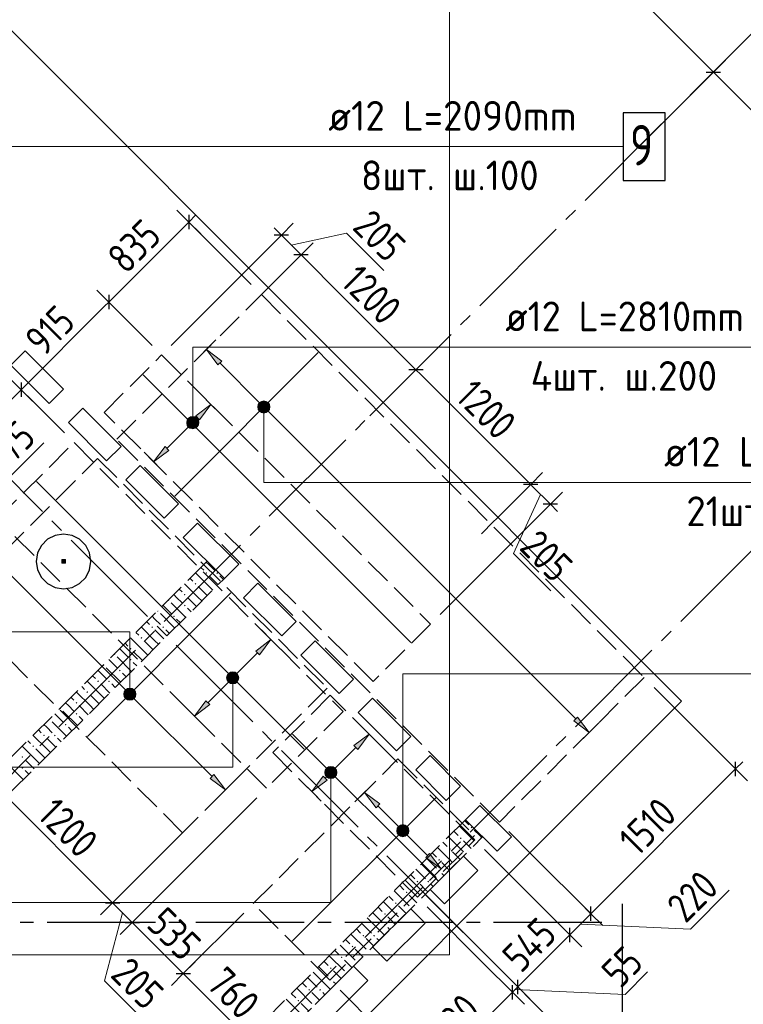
# Model space of a CAD drawing. Header units: millimetres. Extents: x 0 to 40165, y 0 to 42000.
# Tile 5 of 15: x 14448 to 19796, y 14966 to 22242. Entities that reach past the tile are written whole.
import ezdxf

# ---------------------------------------------------------------- set-up
doc = ezdxf.new("R2010")
doc.units = ezdxf.units.MM
doc.linetypes.add('______2', pattern=[270, 200, -70])
doc.linetypes.add('______5', pattern=[1100, 800, -100, 100, -100])
for name, color, linetype, lineweight in [('Standard', 7, 'Continuous', 25), ('ДОП Верх по Х', 7, 'Continuous', 25), ('ЖБ Перекрытие верхний уровень', 7, 'Continuous', 35), ('ЖБ Стена верхний уровень', 7, 'Continuous', 35), ('Оси', 40, '______5', 18), ('Позиционная метка номер позиции', 7, 'Continuous', 13), ('Примечания', 7, 'Continuous', 25)]:
    doc.layers.add(name, color=color, linetype=linetype, lineweight=lineweight)
doc.styles.add('GOST 2.304-81', font='txt')
doc.styles.add('ISOCPEUR', font='txt')

msp = doc.modelspace()

# ---------------------------------------------------------------- hatches: boundary and pattern name
at = {"layer": 'ДОП Верх по Х', "linetype": 'Continuous', "lineweight": 13, "transparency": 33554687}
for points in [[(15912.6, 19691.1), (15827.8, 19804.3), (15940.9, 19719.4)], [(15550.5, 19059.5), (15437.3, 18974.6), (15522.2, 19087.8)], [(15852.4, 17180.7), (15739.3, 17095.8), (15824.1, 17209)], [(16719.6, 16623), (16606.4, 16538.1), (16691.3, 16651.3)], [(17081.2, 16419), (16996.3, 16532.2), (17109.5, 16447.3)]]:
    msp.add_hatch(color=7, dxfattribs=at).paths.add_polyline_path(points, flags=16)
for points in [[(15776.8, 19285.8), (15861.6, 19398.9), (15748.5, 19314)], [(16216, 19389.5), (16242.5, 19416.1), (16225.5, 19406.5)], [(16242.5, 19416.1), (16216, 19389.5), (16216, 19370.5)], [(16242.5, 19416.1), (16216, 19370.5), (16261.6, 19416.1)], [(16261.6, 19416.1), (16216, 19370.5), (16225.5, 19353.5)], [(16261.6, 19416.1), (16225.5, 19353.5), (16278.6, 19406.5)], [(16278.6, 19406.5), (16225.5, 19353.5), (16242.5, 19343.9)], [(16278.6, 19406.5), (16242.5, 19343.9), (16288.1, 19389.5)], [(16288.1, 19389.5), (16242.5, 19343.9), (16261.6, 19343.9)], [(16288.1, 19389.5), (16261.6, 19343.9), (16288.1, 19370.5)], [(16288.1, 19370.5), (16261.6, 19343.9), (16278.6, 19353.5)], [(15684.1, 19267), (15746.7, 19231), (15693.7, 19284)], [(15693.7, 19284), (15756.3, 19247.9), (15710.7, 19293.5)], [(15693.7, 19284), (15746.7, 19231), (15756.3, 19247.9)], [(15710.7, 19293.5), (15756.3, 19247.9), (15756.3, 19267)], [(15710.7, 19293.5), (15756.3, 19267), (15729.7, 19293.5)], [(15729.7, 19293.5), (15756.3, 19267), (15746.7, 19284)], [(15684.1, 19247.9), (15729.7, 19221.4), (15684.1, 19267)], [(15684.1, 19267), (15729.7, 19221.4), (15746.7, 19231)], [(15710.7, 19221.4), (15684.1, 19247.9), (15693.7, 19231)], [(15684.1, 19247.9), (15710.7, 19221.4), (15729.7, 19221.4)], [(16220.1, 17548.4), (16305, 17661.5), (16191.8, 17576.7)], [(15986.1, 17388.2), (16048.7, 17352.2), (15995.6, 17405.2)], [(15986.1, 17369.1), (16031.7, 17342.6), (15986.1, 17388.2)], [(15986.1, 17388.2), (16031.7, 17342.6), (16048.7, 17352.2)], [(15995.6, 17405.2), (16058.2, 17369.1), (16012.6, 17414.7)], [(15995.6, 17405.2), (16048.7, 17352.2), (16058.2, 17369.1)], [(16012.6, 17414.7), (16058.2, 17369.1), (16058.2, 17388.2)], [(16012.6, 17414.7), (16058.2, 17388.2), (16031.7, 17414.7)], [(16031.7, 17414.7), (16058.2, 17388.2), (16048.7, 17405.2)], [(16012.6, 17342.6), (15986.1, 17369.1), (15995.6, 17352.2)], [(15986.1, 17369.1), (16012.6, 17342.6), (16031.7, 17342.6)], [(15225.3, 17267.5), (15251.9, 17294.1), (15234.9, 17284.5)], [(15251.9, 17294.1), (15225.3, 17267.5), (15225.3, 17248.4)], [(15251.9, 17294.1), (15225.3, 17248.4), (15271, 17294.1)], [(15271, 17294.1), (15225.3, 17248.4), (15234.9, 17231.5)], [(15271, 17294.1), (15234.9, 17231.5), (15287.9, 17284.5)], [(15287.9, 17284.5), (15234.9, 17231.5), (15251.9, 17221.9)], [(15287.9, 17284.5), (15251.9, 17221.9), (15297.5, 17267.5)], [(15297.5, 17267.5), (15251.9, 17221.9), (15271, 17221.9)], [(15297.5, 17267.5), (15271, 17221.9), (15297.5, 17248.4)], [(15297.5, 17248.4), (15271, 17221.9), (15287.9, 17231.5)], [(18543.1, 17060.7), (18656.2, 16975.8), (18571.4, 17089)], [(16945.8, 16849.3), (17030.7, 16962.4), (16917.6, 16877.5)], [(15855.4, 16635.7), (15968.5, 16550.9), (15883.7, 16664)], [(16711.8, 16689.1), (16774.4, 16653), (16721.3, 16706.1)], [(16711.8, 16670), (16757.4, 16643.5), (16711.8, 16689.1)], [(16711.8, 16689.1), (16757.4, 16643.5), (16774.4, 16653)], [(16738.3, 16643.5), (16711.8, 16670), (16721.3, 16653)], [(16711.8, 16670), (16738.3, 16643.5), (16757.4, 16643.5)], [(16721.3, 16706.1), (16783.9, 16670), (16738.3, 16715.6)], [(16721.3, 16706.1), (16774.4, 16653), (16783.9, 16670)], [(16738.3, 16715.6), (16783.9, 16670), (16783.9, 16689.1)], [(16738.3, 16715.6), (16783.9, 16689.1), (16757.4, 16715.6)], [(16757.4, 16715.6), (16783.9, 16689.1), (16774.4, 16706.1)], [(17243.1, 16258.9), (17269.6, 16285.4), (17252.6, 16275.8)], [(17269.6, 16285.4), (17243.1, 16258.9), (17243.1, 16239.8)], [(17269.6, 16285.4), (17243.1, 16239.8), (17288.7, 16285.4)], [(17288.7, 16285.4), (17243.1, 16239.8), (17252.6, 16222.8)], [(17288.7, 16285.4), (17252.6, 16222.8), (17305.7, 16275.8)], [(17305.7, 16275.8), (17252.6, 16222.8), (17269.6, 16213.3)], [(17305.7, 16275.8), (17269.6, 16213.3), (17315.2, 16258.9)], [(17315.2, 16258.9), (17269.6, 16213.3), (17288.7, 16213.3)], [(17315.2, 16258.9), (17288.7, 16213.3), (17315.2, 16239.8)], [(17315.2, 16239.8), (17288.7, 16213.3), (17305.7, 16222.8)], [(17448.9, 16051.3), (17562, 15966.5), (17477.1, 16079.6)]]:
    msp.add_hatch(color=7, dxfattribs=at).paths.add_polyline_path(points)
at = {"layer": 'ЖБ Стена верхний уровень', "linetype": 'Continuous', "lineweight": 18, "transparency": 33554687}
for points in [[(15821, 18153.1), (15827.5, 18159.6), (15834, 18153.1), (15827.5, 18146.6)], [(15901, 18153.1), (15907.5, 18159.6), (15914, 18153.1), (15907.5, 18146.6)], [(15741, 18073.1), (15747.5, 18079.6), (15754, 18073.1), (15747.5, 18066.6)], [(15661, 17993.1), (15667.5, 17999.6), (15674, 17993.1), (15667.5, 17986.6)], [(15550.2, 17956.9), (15554, 17953.1), (15547.5, 17946.6), (15543.7, 17950.4)], [(15661, 17913.1), (15667.5, 17919.6), (15674, 17913.1), (15667.5, 17906.6)], [(15470.2, 17876.9), (15474, 17873.1), (15467.5, 17866.6), (15463.7, 17870.4)], [(15581, 17833.1), (15587.5, 17839.6), (15594, 17833.1), (15587.5, 17826.6)], [(15421, 17753.1), (15427.5, 17759.6), (15434, 17753.1), (15427.5, 17746.6)], [(15501, 17753.1), (15507.5, 17759.6), (15514, 17753.1), (15507.5, 17746.6)], [(15341, 17673.1), (15347.5, 17679.6), (15354, 17673.1), (15347.5, 17666.6)], [(15150.2, 17556.9), (15154, 17553.1), (15147.5, 17546.6), (15143.7, 17550.4)], [(15261, 17593.1), (15267.5, 17599.6), (15274, 17593.1), (15267.5, 17586.6)], [(15070.2, 17476.9), (15074, 17473.1), (15067.5, 17466.6), (15063.7, 17470.4)], [(15261, 17513.1), (15267.5, 17519.6), (15274, 17513.1), (15267.5, 17506.6)], [(15181, 17433.1), (15187.5, 17439.6), (15194, 17433.1), (15187.5, 17426.6)], [(15021, 17353.1), (15027.5, 17359.6), (15034, 17353.1), (15027.5, 17346.6)], [(15101, 17353.1), (15107.5, 17359.6), (15114, 17353.1), (15107.5, 17346.6)], [(14941, 17273.1), (14947.5, 17279.6), (14954, 17273.1), (14947.5, 17266.6)], [(14861, 17193.1), (14867.5, 17199.6), (14874, 17193.1), (14867.5, 17186.6)], [(14750.2, 17156.9), (14754, 17153.1), (14747.5, 17146.6), (14743.7, 17150.4)], [(14861, 17113.1), (14867.5, 17119.6), (14874, 17113.1), (14867.5, 17106.6)], [(14670.2, 17076.9), (14674, 17073.1), (14667.5, 17066.6), (14663.7, 17070.4)], [(14781, 17033.1), (14787.5, 17039.6), (14794, 17033.1), (14787.5, 17026.6)], [(14621, 16953.1), (14627.5, 16959.6), (14634, 16953.1), (14627.5, 16946.6)], [(14701, 16953.1), (14707.5, 16959.6), (14714, 16953.1), (14707.5, 16946.6)], [(14541, 16873.1), (14547.5, 16879.6), (14554, 16873.1), (14547.5, 16866.6)], [(14461, 16793.1), (14467.5, 16799.6), (14474, 16793.1), (14467.5, 16786.6)], [(14461, 16713.1), (14467.5, 16719.6), (14474, 16713.1), (14467.5, 16706.6)], [(17781, 16273.1), (17787.5, 16279.6), (17794, 16273.1), (17787.5, 16266.6)], [(17701, 16193.1), (17707.5, 16199.6), (17714, 16193.1), (17707.5, 16186.6)], [(17621, 16113.1), (17627.5, 16119.6), (17634, 16113.1), (17627.5, 16106.6)], [(17541, 16033.1), (17547.5, 16039.6), (17554, 16033.1), (17547.5, 16026.6)], [(17541, 15953.1), (17547.5, 15959.6), (17554, 15953.1), (17547.5, 15946.6)], [(17381, 15873.1), (17387.5, 15879.6), (17394, 15873.1), (17387.5, 15866.6)], [(17461, 15873.1), (17467.5, 15879.6), (17474, 15873.1), (17467.5, 15866.6)], [(17301, 15793.1), (17307.5, 15799.6), (17314, 15793.1), (17307.5, 15786.6)], [(17221, 15713.1), (17227.5, 15719.6), (17234, 15713.1), (17227.5, 15706.6)], [(17141, 15633.1), (17147.5, 15639.6), (17154, 15633.1), (17147.5, 15626.6)], [(17141, 15553.1), (17147.5, 15559.6), (17154, 15553.1), (17147.5, 15546.6)], [(16981, 15473.1), (16987.5, 15479.6), (16994, 15473.1), (16987.5, 15466.6)], [(17061, 15473.1), (17067.5, 15479.6), (17074, 15473.1), (17067.5, 15466.6)], [(16901, 15393.1), (16907.5, 15399.6), (16914, 15393.1), (16907.5, 15386.6)], [(16821, 15313.1), (16827.5, 15319.6), (16834, 15313.1), (16827.5, 15306.6)], [(16741, 15233.1), (16747.5, 15239.6), (16754, 15233.1), (16747.5, 15226.6)], [(16741, 15153.1), (16747.5, 15159.6), (16754, 15153.1), (16747.5, 15146.6)], [(16581, 15073.1), (16587.5, 15079.6), (16594, 15073.1), (16587.5, 15066.6)], [(16661, 15073.1), (16667.5, 15079.6), (16674, 15073.1), (16667.5, 15066.6)], [(16501, 14993.1), (16507.5, 14999.6), (16514, 14993.1), (16507.5, 14986.6)]]:
    msp.add_hatch(color=7, dxfattribs=at).paths.add_polyline_path(points, flags=16)
at = {"layer": 'Позиционная метка номер позиции', "linetype": 'Continuous', "lineweight": 13, "transparency": 33554687}
for points in [[(16290.7, 19402.5), (16213.3, 19402.5), (16207, 19380)], [(16290.7, 19402.5), (16207, 19380), (16297, 19380)], [(16297, 19380), (16207, 19380), (16213.3, 19357.5)], [(16274.5, 19418.7), (16229.5, 19418.7), (16213.3, 19402.5)], [(16274.5, 19418.7), (16213.3, 19402.5), (16290.7, 19402.5)], [(16297, 19380), (16213.3, 19357.5), (16290.7, 19357.5)], [(16290.7, 19357.5), (16213.3, 19357.5), (16229.5, 19341.3)], [(16229.5, 19418.7), (16274.5, 19418.7), (16252, 19425)], [(16290.7, 19357.5), (16229.5, 19341.3), (16274.5, 19341.3)], [(15682.3, 19264.5), (15772.3, 19264.5), (15766, 19287)], [(15682.3, 19264.5), (15766, 19287), (15688.6, 19287)], [(15688.6, 19287), (15766, 19287), (15749.8, 19303.2)], [(15688.6, 19287), (15749.8, 19303.2), (15704.8, 19303.2)], [(15704.8, 19303.2), (15749.8, 19303.2), (15727.3, 19309.5)], [(16274.5, 19341.3), (16229.5, 19341.3), (16252, 19335)], [(15688.6, 19242), (15772.3, 19264.5), (15682.3, 19264.5)], [(15688.6, 19242), (15766, 19242), (15772.3, 19264.5)], [(15704.8, 19225.8), (15766, 19242), (15688.6, 19242)], [(15704.8, 19225.8), (15749.8, 19225.8), (15766, 19242)], [(15749.8, 19225.8), (15704.8, 19225.8), (15727.3, 19219.5)], [(16060.8, 17401.2), (15983.4, 17401.2), (15977.1, 17378.7)], [(16060.8, 17401.2), (15977.1, 17378.7), (16067.1, 17378.7)], [(16044.6, 17417.4), (15999.6, 17417.4), (15983.4, 17401.2)], [(16044.6, 17417.4), (15983.4, 17401.2), (16060.8, 17401.2)], [(15999.6, 17417.4), (16044.6, 17417.4), (16022.1, 17423.7)], [(16067.1, 17378.7), (15977.1, 17378.7), (15983.4, 17356.2)], [(16067.1, 17378.7), (15983.4, 17356.2), (16060.8, 17356.2)], [(16060.8, 17356.2), (15983.4, 17356.2), (15999.6, 17340)], [(16060.8, 17356.2), (15999.6, 17340), (16044.6, 17340)], [(16044.6, 17340), (15999.6, 17340), (16022.1, 17333.7)], [(15216.4, 17258), (15306.4, 17258), (15300.1, 17280.5)], [(15216.4, 17258), (15300.1, 17280.5), (15222.7, 17280.5)], [(15222.7, 17235.5), (15306.4, 17258), (15216.4, 17258)], [(15222.7, 17280.5), (15300.1, 17280.5), (15283.9, 17296.7)], [(15222.7, 17280.5), (15283.9, 17296.7), (15238.9, 17296.7)], [(15222.7, 17235.5), (15300.1, 17235.5), (15306.4, 17258)], [(15238.9, 17296.7), (15283.9, 17296.7), (15261.4, 17303)], [(15238.9, 17219.3), (15300.1, 17235.5), (15222.7, 17235.5)], [(15238.9, 17219.3), (15283.9, 17219.3), (15300.1, 17235.5)], [(15283.9, 17219.3), (15238.9, 17219.3), (15261.4, 17213)], [(16786.6, 16702.1), (16709.2, 16702.1), (16702.9, 16679.5)], [(16786.6, 16702.1), (16702.9, 16679.5), (16792.9, 16679.5)], [(16792.9, 16679.5), (16702.9, 16679.5), (16709.2, 16657)], [(16770.4, 16718.3), (16725.4, 16718.3), (16709.2, 16702.1)], [(16770.4, 16718.3), (16709.2, 16702.1), (16786.6, 16702.1)], [(16792.9, 16679.5), (16709.2, 16657), (16786.6, 16657)], [(16725.4, 16718.3), (16770.4, 16718.3), (16747.9, 16724.5)], [(16786.6, 16657), (16709.2, 16657), (16725.4, 16640.9)], [(16786.6, 16657), (16725.4, 16640.9), (16770.4, 16640.9)], [(16770.4, 16640.9), (16725.4, 16640.9), (16747.9, 16634.6)], [(17234.2, 16249.3), (17324.2, 16249.3), (17317.9, 16271.8)], [(17234.2, 16249.3), (17317.9, 16271.8), (17240.5, 16271.8)], [(17240.5, 16226.8), (17324.2, 16249.3), (17234.2, 16249.3)], [(17240.5, 16271.8), (17317.9, 16271.8), (17301.7, 16288)], [(17240.5, 16271.8), (17301.7, 16288), (17256.7, 16288)], [(17240.5, 16226.8), (17317.9, 16226.8), (17324.2, 16249.3)], [(17256.7, 16210.6), (17317.9, 16226.8), (17240.5, 16226.8)], [(17256.7, 16288), (17301.7, 16288), (17279.2, 16294.3)], [(17256.7, 16210.6), (17301.7, 16210.6), (17317.9, 16226.8)], [(17301.7, 16210.6), (17256.7, 16210.6), (17279.2, 16204.3)]]:
    msp.add_hatch(color=7, dxfattribs=at).paths.add_polyline_path(points)

# ---------------------------------------------------------------- linework, layer by layer
at = {"layer": 'Standard', "color": 7, "linetype": 'Continuous', "lineweight": 13, "transparency": 33554687}
for p, q in [((16584, 24845.5), (19575, 21854.5)), ((19575, 21854.5), (21484.2, 19945.3)), ((15697.7, 20746.6), (15105.8, 20154.7)), ((15697.7, 20746.6), (15750.7, 20799.6)), ((16381.6, 20649.4), (16328.6, 20702.5)), ((16454.4, 20576.6), (16862.1, 20663.9)), ((16862.1, 20663.9), (17138.5, 20387.5)), ((16527.3, 20503.7), (16381.6, 20649.4)), ((14458.8, 19507.7), (14087.6, 19136.5)), ((14350.1, 18839.1), (14626.5, 19115.4)), ((18297.2, 18733.9), (18096.8, 18297.8)), ((18370, 18661), (18423, 18608)), ((18096.8, 18297.8), (18373.1, 18021.5)), ((19739.2, 16705), (19792.2, 16758.1)), ((18670, 15635.9), (19739.2, 16705)), ((14285.3, 16564.8), (15133.9, 15716.2)), ((19405, 15522.3), (19692.5, 15809.9)), ((15133.9, 15716.2), (15279.5, 15570.6)), ((15206.7, 15643.4), (15074.3, 15139.4)), ((15279.5, 15570.6), (15657.1, 15193)), ((18513.6, 15479.5), (18670, 15635.9)), ((18591.8, 15557.7), (19405, 15522.3)), ((18129.1, 15095), (18513.6, 15479.5)), ((18922.4, 15039.7), (19088.2, 15205.6)), ((15074.3, 15139.4), (15350.7, 14863)), ((15657.1, 15193), (16194.5, 14655.6)), ((18089.3, 15055.2), (18129.1, 15095)), ((18109.2, 15075.1), (18922.4, 15039.7))]:
    msp.add_line(p, q, dxfattribs=at)
at = {"layer": 'Standard', "color": 251, "linetype": 'Continuous', "lineweight": -3, "true_color": 0x656565, "transparency": 33554687}
for p, q in [((19575, 21854.5), (19663.4, 21942.8)), ((19575, 21854.5), (19030.9, 21310.4)), ((19575, 21854.5), (19486.6, 21766.1)), ((15697.7, 20746.6), (15609.3, 20834.9)), ((15697.7, 20746.6), (15786, 20658.2)), ((15697.7, 20746.6), (16158.9, 20285.3)), ((16381.6, 20649.4), (16470, 20737.8)), ((16381.6, 20649.4), (15567.1, 19834.9)), ((16381.6, 20649.4), (16293.2, 20561)), ((16527.3, 20503.7), (16615.7, 20592.1)), ((16527.3, 20503.7), (16163.2, 20139.6)), ((16527.3, 20503.7), (16438.9, 20415.4)), ((15105.8, 20154.7), (15017.4, 20243.1)), ((15105.8, 20154.7), (15194.2, 20066.3)), ((17375.8, 19655.2), (17464.2, 19743.6)), ((17375.8, 19655.2), (17287.4, 19566.8)), ((14458.8, 19507.7), (14370.4, 19596.1)), ((14458.8, 19507.7), (14547.2, 19419.3)), ((18224.3, 18806.7), (18312.7, 18895.1)), ((18224.3, 18806.7), (18135.9, 18718.3)), ((18370, 18661), (18458.4, 18749.4)), ((18370, 18661), (18281.6, 18572.6)), ((19739.2, 16705), (19137.2, 17307)), ((19739.2, 16705), (19650.8, 16793.4)), ((19739.2, 16705), (19827.6, 16616.7)), ((15133.9, 15716.2), (15222.2, 15804.6)), ((15133.9, 15716.2), (15045.5, 15627.8)), ((18670, 15635.9), (18581.6, 15724.3)), ((15279.5, 15570.6), (15367.9, 15658.9)), ((15279.5, 15570.6), (15191.1, 15482.2)), ((18670, 15635.9), (18758.4, 15547.5)), ((18513.6, 15479.5), (18425.2, 15567.9)), ((18513.6, 15479.5), (18602, 15391.1)), ((15657.1, 15193), (15745.5, 15281.3)), ((15657.1, 15193), (15568.7, 15104.6)), ((18089.3, 15055.2), (18001, 15143.6)), ((18129.1, 15095), (18040.7, 15183.3)), ((17459.5, 14425.3), (16815.1, 15069.7)), ((18129.1, 15095), (18217.5, 15006.6)), ((18089.3, 15055.2), (18177.7, 14966.8))]:
    msp.add_line(p, q, dxfattribs=at)
at = {"layer": 'Standard', "color": 7, "linetype": 'Continuous', "lineweight": 25, "transparency": 33554687}
for p, q in [((19522, 21854.5), (19628.1, 21854.5)), ((15697.7, 20799.6), (15697.7, 20693.5)), ((16434.6, 20649.4), (16328.6, 20649.4)), ((16580.3, 20503.7), (16474.2, 20503.7)), ((15105.8, 20207.7), (15105.8, 20101.7)), ((17428.8, 19655.2), (17322.8, 19655.2)), ((14458.8, 19560.7), (14458.8, 19454.7)), ((18277.4, 18806.7), (18171.3, 18806.7)), ((18423, 18661), (18317, 18661)), ((19739.2, 16652), (19739.2, 16758.1)), ((15080.8, 15716.2), (15186.9, 15716.2)), ((18670, 15582.9), (18670, 15688.9)), ((15226.5, 15570.6), (15332.5, 15570.6)), ((18513.6, 15426.5), (18513.6, 15532.5)), ((15604.1, 15193), (15710.1, 15193)), ((18129.1, 15041.9), (18129.1, 15148)), ((18089.3, 15002.2), (18089.3, 15108.3))]:
    msp.add_line(p, q, dxfattribs=at)
at = {"layer": 'Standard', "color": 254, "linetype": 'Continuous', "lineweight": 13, "true_color": 0xc4c4ff, "transparency": 33554687}
msp.add_lwpolyline([(9619.5, 15331.7), (17624.9, 15331.7), (17624.9, 40399), (9619.5, 40399), (9619.5, 15331.7)], dxfattribs=at)
at = {"layer": 'Standard', "color": 7, "linetype": 'Continuous', "lineweight": 13, "transparency": 33554687}
for points in [[(17375.8, 19655.2), (16839, 20192), (16839, 20192), (16527.3, 20503.7)], [(15105.8, 20154.7), (15073.2, 20122.1), (15073.2, 20122.1), (14458.8, 19507.7)], [(18224.3, 18806.7), (17614, 19417.1), (17614, 19417.1), (17412.3, 19618.8), (17412.3, 19618.8), (17375.8, 19655.2)], [(18370, 18661), (18238.7, 18792.3), (18238.7, 18792.3), (18224.3, 18806.7)], [(17459.5, 14425.3), (17609.3, 14575.1), (17609.3, 14575.1), (17640.6, 14606.5), (17640.6, 14606.5), (18089.3, 15055.2)]]:
    msp.add_lwpolyline(points, dxfattribs=at)
at = {"layer": 'Standard', "color": 251, "linetype": 'Continuous', "lineweight": -3, "true_color": 0x656565, "transparency": 33554687}
for points in [[(15105.8, 20154.7), (15126.5, 20134), (15126.5, 20134), (15425.6, 19834.9)], [(17375.8, 19655.2), (17266.7, 19546.1), (17266.7, 19546.1), (17035.9, 19315.4)], [(14458.8, 19507.7), (14630.5, 19336), (14630.5, 19336), (14778.6, 19187.9)], [(18224.3, 18806.7), (17985.4, 18567.8), (17985.4, 18567.8), (17970.7, 18553.1), (17970.7, 18553.1), (17950.6, 18533), (17950.6, 18533), (17860.2, 18442.6)], [(18370, 18661), (18127.2, 18418.3), (18127.2, 18418.3), (18072.5, 18363.6), (18072.5, 18363.6), (18070.6, 18361.7), (18070.6, 18361.7), (18068, 18359.1), (18068, 18359.1), (17555.4, 17846.5)], [(15279.5, 15570.6), (15291.5, 15582.6), (15291.5, 15582.6), (15291.5, 15582.6), (15291.5, 15582.6), (16201.3, 16492.4)], [(15133.9, 15716.2), (15145.9, 15728.2), (15145.9, 15728.2), (15145.9, 15728.2), (15145.9, 15728.2), (15721.9, 16304.3)], [(18670, 15635.9), (18658, 15647.9), (18658, 15647.9), (18246.3, 16059.6), (18246.3, 16059.6), (18063.9, 16242.1)], [(18513.6, 15479.5), (18501.6, 15491.5), (18501.6, 15491.5), (18150.5, 15842.6), (18150.5, 15842.6), (17882.7, 16110.4)], [(18129.1, 15095), (18117.1, 15107), (18117.1, 15107), (18117.1, 15107), (18117.1, 15107), (17914.9, 15309.1), (17914.9, 15309.1), (17445.1, 15778.9)], [(18089.3, 15055.2), (18077.3, 15067.2), (18077.3, 15067.2), (18077.3, 15067.2), (18077.3, 15067.2), (17890.6, 15254), (17890.6, 15254), (17458.4, 15686.1)], [(15657.1, 15193), (15669.1, 15205), (15669.1, 15205), (16103.7, 15639.6)]]:
    msp.add_lwpolyline(points, dxfattribs=at)
at = {"layer": 'ДОП Верх по Х', "color": 7, "linetype": 'Continuous', "lineweight": 13, "transparency": 33554687}
for p, q in [((16708, 21304), (18794, 21304)), ((18016.8, 19822), (20058.8, 19822)), ((19189.9, 18822.1), (21275.9, 18822.1))]:
    msp.add_line(p, q, dxfattribs=at)
at = {"layer": 'ДОП Верх по Х', "color": 251, "linetype": 'Continuous', "lineweight": 13, "true_color": 0x494949, "transparency": 33554687}
for p, q in [((15827.8, 19804.3), (15898.5, 19875)), ((15827.8, 19804.3), (15757.1, 19733.6)), ((15827.8, 19804.3), (15940.9, 19719.4)), ((15912.6, 19691.1), (15827.8, 19804.3)), ((15827.8, 19804.3), (15827.8, 19804.3)), ((15940.9, 19719.4), (15912.6, 19691.1)), ((15926.8, 19705.3), (16230.8, 19401.2)), ((15861.6, 19398.9), (15790.9, 19469.6)), ((15861.6, 19398.9), (15748.5, 19314)), ((15776.8, 19285.8), (15861.6, 19398.9)), ((15861.6, 19398.9), (15932.3, 19328.2)), ((15861.6, 19398.9), (15861.6, 19398.9)), ((16225.5, 19353.5), (16225.5, 19353.5)), ((16273.2, 19358.8), (18557.2, 17074.8)), ((16278.6, 19406.5), (16278.6, 19406.5)), ((15693.7, 19284), (15693.7, 19284)), ((15741.4, 19278.7), (15762.6, 19299.9)), ((15748.5, 19314), (15776.8, 19285.8)), ((15536.3, 19073.6), (15699, 19236.3)), ((15746.7, 19231), (15746.7, 19231)), ((15437.3, 18974.6), (15522.2, 19087.8)), ((15522.2, 19087.8), (15550.5, 19059.5)), ((15437.3, 18974.6), (15366.6, 19045.3)), ((15550.5, 19059.5), (15437.3, 18974.6)), ((15437.3, 18974.6), (15508.1, 18903.9)), ((15437.3, 18974.6), (15437.3, 18974.6)), ((14370.5, 18149), (15240.2, 17279.2)), ((16305, 17661.5), (16234.3, 17732.2)), ((16305, 17661.5), (16191.8, 17576.7)), ((16220.1, 17548.4), (16305, 17661.5)), ((16305, 17661.5), (16375.7, 17590.8)), ((16305, 17661.5), (16305, 17661.5)), ((16043.3, 17399.9), (16206, 17562.5)), ((16191.8, 17576.7), (16220.1, 17548.4)), ((15995.6, 17405.2), (15995.6, 17405.2)), ((15838.3, 17194.8), (16000.9, 17357.5)), ((16048.7, 17352.2), (16048.7, 17352.2)), ((15287.9, 17284.5), (15287.9, 17284.5)), ((15234.9, 17231.5), (15234.9, 17231.5)), ((15282.6, 17236.8), (15869.5, 16649.9)), ((15739.3, 17095.8), (15824.1, 17209)), ((15852.4, 17180.7), (15739.3, 17095.8)), ((15824.1, 17209), (15852.4, 17180.7)), ((15739.3, 17095.8), (15668.6, 17166.6)), ((15739.3, 17095.8), (15810, 17025.1)), ((15739.3, 17095.8), (15739.3, 17095.8)), ((17030.7, 16962.4), (16960, 17033.1)), ((18571.4, 17089), (18543.1, 17060.7)), ((18543.1, 17060.7), (18656.2, 16975.8)), ((18656.2, 16975.8), (18571.4, 17089)), ((18656.2, 16975.8), (18726.9, 17046.5)), ((17030.7, 16962.4), (16917.6, 16877.5)), ((16945.8, 16849.3), (17030.7, 16962.4)), ((17030.7, 16962.4), (17101.4, 16891.7)), ((17030.7, 16962.4), (17030.7, 16962.4)), ((18656.2, 16975.8), (18585.5, 16905.1)), ((18656.2, 16975.8), (18656.2, 16975.8)), ((16769.1, 16700.8), (16931.7, 16863.4)), ((16917.6, 16877.5), (16945.8, 16849.3)), ((15883.7, 16664), (15855.4, 16635.7)), ((15968.5, 16550.9), (15883.7, 16664)), ((16721.3, 16706.1), (16721.3, 16706.1)), ((15855.4, 16635.7), (15968.5, 16550.9)), ((15968.5, 16550.9), (16039.2, 16621.6)), ((16606.4, 16538.1), (16535.7, 16608.8)), ((16606.4, 16538.1), (16691.3, 16651.3)), ((16719.6, 16623), (16606.4, 16538.1)), ((16691.3, 16651.3), (16719.6, 16623)), ((16705.4, 16637.1), (16726.6, 16658.3)), ((16774.4, 16653), (16774.4, 16653)), ((16996.3, 16532.2), (17067, 16602.9)), ((15968.5, 16550.9), (15897.8, 16480.2)), ((15968.5, 16550.9), (15968.5, 16550.9)), ((16606.4, 16538.1), (16677.1, 16467.4)), ((16606.4, 16538.1), (16606.4, 16538.1)), ((16996.3, 16532.2), (16925.6, 16461.5)), ((16996.3, 16532.2), (17109.5, 16447.3)), ((17081.2, 16419), (16996.3, 16532.2)), ((16996.3, 16532.2), (16996.3, 16532.2)), ((17109.5, 16447.3), (17081.2, 16419)), ((17095.3, 16433.2), (17257.9, 16270.5)), ((17300.4, 16228.1), (17463, 16065.5)), ((17305.7, 16275.8), (17305.7, 16275.8)), ((17252.6, 16222.8), (17252.6, 16222.8)), ((17477.1, 16079.6), (17448.9, 16051.3)), ((17562, 15966.5), (17477.1, 16079.6)), ((17448.9, 16051.3), (17562, 15966.5)), ((17562, 15966.5), (17632.7, 16037.2)), ((17562, 15966.5), (17491.3, 15895.8)), ((17562, 15966.5), (17562, 15966.5))]:
    msp.add_line(p, q, dxfattribs=at)
at = {"layer": 'ДОП Верх по Х', "color": 7, "linetype": 'Continuous', "lineweight": 25, "transparency": 33554687}
for p, q in [((16653.9, 19781.8), (15593.2, 18721.2)), ((17339.1, 17638.6), (15359.2, 19618.5)), ((16549.9, 16850.9), (14571.5, 18829.4)), ((14948.3, 16944.9), (16009, 18005.6)), ((16464.2, 16963.2), (17524.9, 15902.5)), ((16461.5, 15431.7), (17522.2, 16492.4))]:
    msp.add_line(p, q, dxfattribs=at)
msp.add_lwpolyline([(18908, 21054), (19218, 21054), (19218, 21554), (18908, 21554), (18908, 21054)], dxfattribs=at)
at = {"layer": 'ДОП Верх по Х', "color": 251, "linetype": 'Continuous', "lineweight": 13, "true_color": 0x494949, "transparency": 33554687}
for centre in [(16252, 19380), (15720.2, 19257.5), (16022.1, 17378.7), (15261.4, 17258), (16747.9, 16679.5), (17279.2, 16249.3)]:
    msp.add_circle(centre, 37.5, dxfattribs=at)
at = {"layer": 'ЖБ Перекрытие верхний уровень', "color": 7, "linetype": 'Continuous', "lineweight": 25, "transparency": 33554687}
for p, q in [((19340.2, 17207.2), (13846, 22701.5)), ((14383.4, 19689.2), (14489.4, 19795.3)), ((14489.4, 19795.3), (14772.3, 19512.4)), ((14666.2, 19406.3), (14383.4, 19689.2)), ((14772.3, 19512.4), (14666.2, 19406.3)), ((14807.6, 19264.9), (14913.7, 19371)), ((14913.7, 19371), (15196.5, 19088.1)), ((15090.5, 18982.1), (14807.6, 19264.9)), ((15196.5, 19088.1), (15090.5, 18982.1)), ((15231.9, 18840.7), (15338, 18946.7)), ((15338, 18946.7), (15620.8, 18663.9)), ((15514.7, 18557.8), (15231.9, 18840.7)), ((15620.8, 18663.9), (15514.7, 18557.8)), ((15656.2, 18416.4), (15762.2, 18522.5)), ((15762.2, 18522.5), (16066.3, 18218.4)), ((14710, 18430.8), (14653.8, 18402.2)), ((14772.3, 18440.7), (14710, 18430.8)), ((14834.6, 18430.8), (14772.3, 18440.7)), ((14890.8, 18402.2), (14834.6, 18430.8)), ((15960.2, 18112.3), (15656.2, 18416.4)), ((14609.2, 18357.6), (14580.5, 18301.4)), ((14653.8, 18402.2), (14609.2, 18357.6)), ((14935.4, 18357.6), (14890.8, 18402.2)), ((14964.1, 18301.4), (14935.4, 18357.6)), ((14580.5, 18301.4), (14570.6, 18239)), ((14974, 18239), (14964.1, 18301.4)), ((14570.6, 18239), (14580.5, 18176.7)), ((14964.1, 18176.7), (14974, 18239)), ((16066.3, 18218.4), (15960.2, 18112.3)), ((14580.5, 18176.7), (14609.2, 18120.5)), ((14609.2, 18120.5), (14653.8, 18075.9)), ((14890.8, 18075.9), (14935.4, 18120.5)), ((14935.4, 18120.5), (14964.1, 18176.7)), ((14653.8, 18075.9), (14710, 18047.3)), ((14710, 18047.3), (14772.3, 18037.4)), ((14772.3, 18037.4), (14834.6, 18047.3)), ((14834.6, 18047.3), (14890.8, 18075.9)), ((16101.6, 17970.9), (16207.7, 18077)), ((16207.7, 18077), (16490.5, 17794.1)), ((16384.5, 17688.1), (16101.6, 17970.9)), ((16490.5, 17794.1), (16384.5, 17688.1)), ((16525.9, 17546.6), (16632, 17652.7)), ((16632, 17652.7), (16914.8, 17369.9)), ((16808.7, 17263.8), (16525.9, 17546.6)), ((16914.8, 17369.9), (16808.7, 17263.8)), ((16950.2, 17122.4), (17056.2, 17228.5)), ((17056.2, 17228.5), (17339.1, 16945.6)), ((18208.8, 16075.9), (19340.2, 17207.2)), ((17233, 16839.5), (16950.2, 17122.4)), ((17339.1, 16945.6), (17233, 16839.5)), ((17374.4, 16698.1), (17480.5, 16804.2)), ((17480.5, 16804.2), (17706.8, 16577.9)), ((17600.7, 16471.9), (17374.4, 16698.1)), ((17706.8, 16577.9), (17600.7, 16471.9)), ((17742.1, 16330.4), (17848.2, 16436.5)), ((17848.2, 16436.5), (18081.5, 16203.2)), ((17975.5, 16097.1), (17742.1, 16330.4)), ((18081.5, 16203.2), (17975.5, 16097.1)), ((11689.3, 9556.3), (18208.8, 16075.9)), ((17480.5, 15814.2), (17728, 16061.7)), ((17728, 16061.7), (17834, 15955.7)), ((17834, 15955.7), (17586.6, 15708.2)), ((17586.6, 15708.2), (17480.5, 15814.2)), ((17056.2, 15390), (17339.1, 15672.8)), ((17339.1, 15672.8), (17445.1, 15566.8)), ((17445.1, 15566.8), (17162.3, 15283.9)), ((17162.3, 15283.9), (17056.2, 15390)), ((16632, 14965.7), (16914.8, 15248.6)), ((16914.8, 15248.6), (17020.9, 15142.5)), ((17020.9, 15142.5), (16738, 14859.6))]:
    msp.add_line(p, q, dxfattribs=at)
at = {"layer": 'ЖБ Перекрытие верхний уровень', "color": 7, "linetype": 'Continuous', "lineweight": 18, "transparency": 33554687}
for points in [[(14759, 18252.4), (14785.6, 18252.4), (14785.6, 18225.7), (14759, 18225.7), (14759, 18252.4)], [(14784, 18227.4), (14760.6, 18227.4), (14760.6, 18250.7), (14784, 18250.7), (14784, 18227.4)], [(14762.3, 18249), (14782.3, 18249), (14782.3, 18249), (14762.3, 18249), (14762.3, 18249), (14762.3, 18229), (14782.3, 18229), (14782.3, 18249), (14762.3, 18249)], [(14764, 18247.4), (14780.6, 18247.4), (14780.6, 18247.4), (14764, 18247.4), (14764, 18247.4), (14764, 18230.7), (14780.6, 18230.7), (14780.6, 18247.4), (14764, 18247.4)], [(14765.6, 18245.7), (14779, 18245.7), (14779, 18245.7), (14765.6, 18245.7), (14765.6, 18245.7), (14765.6, 18232.4), (14779, 18232.4), (14779, 18245.7), (14765.6, 18245.7)], [(14767.3, 18244), (14777.3, 18244), (14777.3, 18234), (14767.3, 18234), (14767.3, 18244)], [(14775.6, 18235.7), (14769, 18235.7), (14769, 18242.4), (14775.6, 18242.4), (14775.6, 18235.7)], [(14770.6, 18240.7), (14774, 18240.7), (14774, 18237.4), (14770.6, 18237.4), (14770.6, 18240.7)]]:
    msp.add_lwpolyline(points, dxfattribs=at)
at = {"layer": 'ЖБ Стена верхний уровень', "color": 251, "linetype": '______2', "lineweight": 13, "true_color": 0x656565, "transparency": 33554687}
for p, q in [((15832.9, 18239.6), (9780.1, 12186.8)), ((15960.2, 18112.3), (15832.9, 18239.6)), ((11144.8, 13296.9), (15960.2, 18112.3)), ((17742.1, 16330.4), (12926.7, 11515)), ((17869.4, 16203.2), (17742.1, 16330.4)), ((11689.3, 10023), (17869.4, 16203.2))]:
    msp.add_line(p, q, dxfattribs=at)
at = {"layer": 'ЖБ Стена верхний уровень', "color": 9, "linetype": 'Continuous', "lineweight": 18, "true_color": 0xc7c7c7, "transparency": 33554687}
for p, q in [((15787, 18193.6), (15807.5, 18173.1)), ((15847.5, 18213.1), (15827, 18233.6)), ((15887.5, 18173.1), (15847.5, 18213.1)), ((15847.5, 18053.1), (15747, 18153.6)), ((15847.5, 18133.1), (15914.2, 18066.4)), ((15927.5, 18133.1), (15954.2, 18106.4)), ((15767.5, 17973.1), (15667, 18073.6)), ((15707, 18113.6), (15727.5, 18093.1)), ((15767.5, 18053.1), (15834.2, 17986.4)), ((15847.5, 18053.1), (15874.2, 18026.4)), ((15607.5, 17973.1), (15587, 17993.6)), ((15647.5, 17933.1), (15607.5, 17973.1)), ((15627, 18033.6), (15647.5, 18013.1)), ((15687.5, 17973.1), (15754.2, 17906.4)), ((15767.5, 17973.1), (15794.2, 17946.4)), ((15507, 17913.6), (15567.5, 17853.1)), ((15567.5, 17933.1), (15674.2, 17826.4)), ((15447.5, 17813.1), (15427, 17833.6)), ((15487.5, 17853.1), (15594.2, 17746.4)), ((15687.5, 17893.1), (15714.2, 17866.4)), ((15447.5, 17653.1), (15347, 17753.6)), ((15387, 17793.6), (15407.5, 17773.1)), ((15487.5, 17773.1), (15447.5, 17813.1)), ((15607.5, 17813.1), (15634.2, 17786.4)), ((15307, 17713.6), (15327.5, 17693.1)), ((15447.5, 17733.1), (15514.2, 17666.4)), ((15527.5, 17733.1), (15554.2, 17706.4)), ((15227, 17633.6), (15247.5, 17613.1)), ((15367.5, 17573.1), (15267, 17673.6)), ((15367.5, 17653.1), (15434.2, 17586.4)), ((15447.5, 17653.1), (15474.2, 17626.4)), ((15207.5, 17573.1), (15187, 17593.6)), ((15247.5, 17533.1), (15207.5, 17573.1)), ((15287.5, 17573.1), (15354.2, 17506.4)), ((15367.5, 17573.1), (15394.2, 17546.4)), ((15107, 17513.6), (15167.5, 17453.1)), ((15167.5, 17533.1), (15274.2, 17426.4)), ((15287.5, 17493.1), (15314.2, 17466.4)), ((14987, 17393.6), (15007.5, 17373.1)), ((15047.5, 17413.1), (15027, 17433.6)), ((15087.5, 17373.1), (15047.5, 17413.1)), ((15087.5, 17453.1), (15194.2, 17346.4)), ((15207.5, 17413.1), (15234.2, 17386.4)), ((15047.5, 17253.1), (14947, 17353.6)), ((15047.5, 17333.1), (15114.2, 17266.4)), ((15127.5, 17333.1), (15154.2, 17306.4)), ((14967.5, 17173.1), (14867, 17273.6)), ((14907, 17313.6), (14927.5, 17293.1)), ((14967.5, 17253.1), (15034.2, 17186.4)), ((15047.5, 17253.1), (15074.2, 17226.4)), ((14807.5, 17173.1), (14787, 17193.6)), ((14847.5, 17133.1), (14807.5, 17173.1)), ((14827, 17233.6), (14847.5, 17213.1)), ((14887.5, 17173.1), (14954.2, 17106.4)), ((14967.5, 17173.1), (14994.2, 17146.4)), ((14707, 17113.6), (14767.5, 17053.1)), ((14767.5, 17133.1), (14874.2, 17026.4)), ((14647.5, 17013.1), (14627, 17033.6)), ((14687.5, 17053.1), (14794.2, 16946.4)), ((14887.5, 17093.1), (14914.2, 17066.4)), ((14647.5, 16853.1), (14547, 16953.6)), ((14587, 16993.6), (14607.5, 16973.1)), ((14687.5, 16973.1), (14647.5, 17013.1)), ((14807.5, 17013.1), (14834.2, 16986.4)), ((14507, 16913.6), (14527.5, 16893.1)), ((14647.5, 16933.1), (14714.2, 16866.4)), ((14727.5, 16933.1), (14754.2, 16906.4)), ((14567.5, 16773.1), (14467, 16873.6)), ((14567.5, 16853.1), (14634.2, 16786.4)), ((14647.5, 16853.1), (14674.2, 16826.4)), ((14487.5, 16773.1), (14554.2, 16706.4)), ((14567.5, 16773.1), (14594.2, 16746.4)), ((14367.5, 16733.1), (14474.2, 16626.4)), ((14487.5, 16693.1), (14514.2, 16666.4)), ((17736.1, 16324.5), (17767.5, 16293.1)), ((17656.1, 16244.5), (17687.5, 16213.1)), ((17696.1, 16284.5), (17807.5, 16173.1)), ((17847.5, 16213.1), (17807.5, 16253.1)), ((17576.1, 16164.5), (17607.5, 16133.1)), ((17616.1, 16204.5), (17727.5, 16093.1)), ((17783.4, 16117.2), (17727.5, 16173.1)), ((17863.4, 16197.2), (17847.5, 16213.1)), ((17496.1, 16084.5), (17527.5, 16053.1)), ((17536.1, 16124.5), (17647.5, 16013.1)), ((17703.4, 16037.2), (17647.5, 16093.1)), ((17456.1, 16044.5), (17527.5, 15973.1)), ((17607.5, 15973.1), (17567.5, 16013.1)), ((17376.1, 15964.5), (17447.5, 15893.1)), ((17416.1, 16004.5), (17447.5, 15973.1)), ((17447.5, 15973.1), (17543.4, 15877.2)), ((17567.5, 15933.1), (17583.4, 15917.2)), ((17623.4, 15957.2), (17607.5, 15973.1)), ((17296.1, 15884.5), (17407.5, 15773.1)), ((17336.1, 15924.5), (17367.5, 15893.1)), ((17216.1, 15804.5), (17327.5, 15693.1)), ((17256.1, 15844.5), (17287.5, 15813.1)), ((17447.5, 15813.1), (17407.5, 15853.1)), ((17463.4, 15797.2), (17447.5, 15813.1)), ((17487.5, 15853.1), (17503.4, 15837.2)), ((17136.1, 15724.5), (17247.5, 15613.1)), ((17176.1, 15764.5), (17207.5, 15733.1)), ((17383.4, 15717.2), (17327.5, 15773.1)), ((17056.1, 15644.5), (17127.5, 15573.1)), ((17096.1, 15684.5), (17127.5, 15653.1)), ((17303.4, 15637.2), (17247.5, 15693.1)), ((17016.1, 15604.5), (17047.5, 15573.1)), ((17047.5, 15573.1), (17143.4, 15477.2)), ((17207.5, 15573.1), (17167.5, 15613.1)), ((17223.4, 15557.2), (17207.5, 15573.1)), ((16936.1, 15524.5), (16967.5, 15493.1)), ((16976.1, 15564.5), (17047.5, 15493.1)), ((17167.5, 15533.1), (17183.4, 15517.2)), ((16856.1, 15444.5), (16887.5, 15413.1)), ((16896.1, 15484.5), (17007.5, 15373.1)), ((17047.5, 15413.1), (17007.5, 15453.1)), ((17087.5, 15453.1), (17103.4, 15437.2)), ((16776.1, 15364.5), (16807.5, 15333.1)), ((16816.1, 15404.5), (16927.5, 15293.1)), ((16983.4, 15317.2), (16927.5, 15373.1)), ((17063.4, 15397.2), (17047.5, 15413.1)), ((16696.1, 15284.5), (16727.5, 15253.1)), ((16736.1, 15324.5), (16847.5, 15213.1)), ((16903.4, 15237.2), (16847.5, 15293.1)), ((16656.1, 15244.5), (16727.5, 15173.1)), ((16807.5, 15173.1), (16767.5, 15213.1)), ((16576.1, 15164.5), (16647.5, 15093.1)), ((16616.1, 15204.5), (16647.5, 15173.1)), ((16647.5, 15173.1), (16743.4, 15077.2)), ((16767.5, 15133.1), (16783.4, 15117.2)), ((16823.4, 15157.2), (16807.5, 15173.1)), ((16496.1, 15084.5), (16607.5, 14973.1)), ((16536.1, 15124.5), (16567.5, 15093.1)), ((16416.1, 15004.5), (16527.5, 14893.1)), ((16456.1, 15044.5), (16487.5, 15013.1)), ((16647.5, 15013.1), (16607.5, 15053.1)), ((16663.4, 14997.2), (16647.5, 15013.1)), ((16687.5, 15053.1), (16703.4, 15037.2)), ((16583.4, 14917.2), (16527.5, 14973.1))]:
    msp.add_line(p, q, dxfattribs=at)
at = {"layer": 'Оси', "color": 8, "linetype": '______5', "lineweight": -3, "transparency": 33554687}
for p, q in [((9292.2, 11571.6), (19894.5, 22174)), ((11716.2, 21507.9), (18810.7, 14413.3)), ((11554.9, 10016), (21803.7, 20264.8)), ((18900.5, 15708.6), (18900.5, 7060)), ((18750.5, 15570), (3600, 15570))]:
    msp.add_line(p, q, dxfattribs=at)
at = {"layer": 'Позиционная метка номер позиции', "color": 7, "linetype": 'Continuous', "lineweight": 13, "transparency": 33554687}
for p, q in [((16207, 19380), (16207, 19380)), ((16252, 19425), (16252, 19425)), ((16297, 19380), (16297, 19380)), ((15727.3, 19309.5), (15727.3, 19309.5)), ((16252, 19335), (16252, 19335)), ((15682.3, 19264.5), (15682.3, 19264.5)), ((15727.3, 19219.5), (15727.3, 19219.5)), ((15772.3, 19264.5), (15772.3, 19264.5)), ((16022.1, 17423.7), (16022.1, 17423.7)), ((15977.1, 17378.7), (15977.1, 17378.7)), ((16022.1, 17333.7), (16022.1, 17333.7)), ((16067.1, 17378.7), (16067.1, 17378.7)), ((15216.4, 17258), (15216.4, 17258)), ((15261.4, 17303), (15261.4, 17303)), ((15306.4, 17258), (15306.4, 17258)), ((15261.4, 17213), (15261.4, 17213)), ((16702.9, 16679.5), (16702.9, 16679.5)), ((16747.9, 16724.5), (16747.9, 16724.5)), ((16792.9, 16679.5), (16792.9, 16679.5)), ((16747.9, 16634.6), (16747.9, 16634.6)), ((17234.2, 16249.3), (17234.2, 16249.3)), ((17279.2, 16294.3), (17279.2, 16294.3)), ((17324.2, 16249.3), (17324.2, 16249.3)), ((17279.2, 16204.3), (17279.2, 16204.3))]:
    msp.add_line(p, q, dxfattribs=at)
for points in [[(13186, 20524.2), (13186, 21304), (18908, 21304)], [(15727.3, 19264.5), (15727.3, 19822), (20389.9, 19822)], [(16252, 19380), (16252, 18822.1), (21389.9, 18822.1)], [(15261.4, 17258), (15261.4, 17718.3), (9731.4, 17718.3)], [(17279.2, 16249.3), (17279.2, 17407.8), (22804.1, 17407.8)], [(16022.1, 17378.7), (16022.1, 16718.3), (10631.8, 16718.3)], [(16747.9, 16679.5), (16747.9, 15718.3), (10631.8, 15718.3)]]:
    msp.add_lwpolyline(points, dxfattribs=at)
for centre in [(16252, 19380), (15727.3, 19264.5), (16022.1, 17378.7), (15261.4, 17258), (16747.9, 16679.5), (17279.2, 16249.3)]:
    msp.add_circle(centre, 45, dxfattribs=at)
at = {"layer": 'Примечания', "color": 7, "linetype": '______2', "lineweight": 18, "transparency": 33554687}
for p, q in [((15164.7, 19141.2), (16233.9, 20210.4)), ((16233.9, 20210.4), (19062.3, 17381.9)), ((15072.1, 19339.9), (15496.4, 19764.2)), ((15496.4, 19764.2), (17484.7, 17775.8)), ((17060.5, 17351.5), (15072.1, 19339.9)), ((17993.1, 16312.8), (15164.7, 19141.2)), ((14283.7, 18551.5), (14849.3, 19117.2)), ((14849.3, 19117.2), (16837.7, 17128.8)), ((13954.1, 17930.6), (15023.3, 18999.8)), ((15023.3, 18999.8), (16720.3, 17302.7)), ((16272, 16563.1), (14283.7, 18551.5)), ((15651.2, 16233.6), (13954.1, 17930.6)), ((17484.7, 17775.8), (17060.5, 17351.5)), ((19062.3, 17381.9), (17993.1, 16312.8)), ((16720.3, 17302.7), (15651.2, 16233.6)), ((16742.8, 17250.3), (16318.6, 16826)), ((17812, 16181.1), (16742.8, 17250.3)), ((16837.7, 17128.8), (16272, 16563.1)), ((16318.6, 16826), (17387.7, 15756.9)), ((16174.5, 15710.3), (17243.6, 16779.5)), ((17243.6, 16779.5), (17809.3, 16213.8)), ((17809.3, 16213.8), (16740.1, 15144.6)), ((17387.7, 15756.9), (17812, 16181.1)), ((16740.1, 15144.6), (16174.5, 15710.3))]:
    msp.add_line(p, q, dxfattribs=at)

# ---------------------------------------------------------------- texts
at = {"layer": 'Standard', "color": 7, "linetype": 'Continuous', "lineweight": 25, "transparency": 33554687, "char_height": 220, "attachment_point": 7, "style": 'GOST 2.304-81'}
for s, insert, width, rotation in [('835', (15233.7, 20353.3), 500.812, 45), ('205', (16897.5, 20699.2), 516.405, 315), ('1200', (16810, 20291.8), 625.738, 315), ('915', (14625.3, 19745), 469.514, 45), ('1200', (17658.5, 19443.3), 625.743, 315), ('275', (14314.7, 18874.4), 516.388, 45), ('205', (18132.1, 18333.2), 516.397, 315), ('1510', (19014.4, 16051), 563.279, 45), ('1200', (14568, 16352.8), 625.738, 315), ('220', (19369.6, 15557.7), 531.964, 45), ('535', (15376.5, 15544.2), 485.249, 315), ('545', (18153.3, 15189.9), 500.829, 45), ('55', (18887, 15075.1), 360.159, 45), ('205', (15109.7, 15174.7), 516.388, 315), ('760', (15817.4, 15103.4), 531.968, 315), ('890', (17595.3, 14631.9), 531.964, 45)]:
    msp.add_mtext(s, dxfattribs=dict(at, insert=insert, width=width, rotation=rotation))
at = {"layer": 'ДОП Верх по Х', "color": 7, "linetype": 'Continuous', "lineweight": 13, "transparency": 33554687, "attachment_point": 7, "style": 'ISOCPEUR'}
for s, insert, char_height, width in [('\\W0.96;ø12 L=2090mm ', (16728, 21421.3), 220, 2150.516), ('\\W0.78;9', (18958, 21164), 300, 326.407), ('\\W0.95;8шт. ш.100 ', (16970, 20981.3), 220, 1665.521), ('\\W0.94;ø12 L=2810mm ', (18036.8, 19939.4), 220, 2104.383), ('\\W0.97;4шт. ш.200 ', (18223.8, 19499.4), 220, 1734.412), ('\\W0.96;ø12 L=2090mm ', (19209.9, 18939.4), 220, 2150.529), ('\\W0.95;21шт. ш.200 ', (19374.9, 18499.4), 220, 1819.893)]:
    msp.add_mtext(s, dxfattribs=dict(at, insert=insert, char_height=char_height, width=width))

doc.saveas('drawing.dxf')
